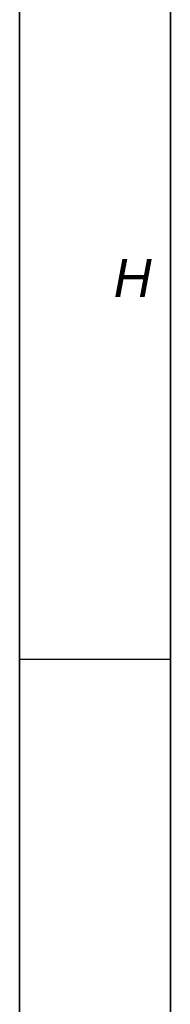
# Model space of a CAD drawing. Extents: x 0 to 594, y 0 to 420.
# Tile 9 of 93: x 0 to 8, y 273 to 325. Entities that reach past the tile are written whole.
import ezdxf

# ---------------------------------------------------------------- set-up
doc = ezdxf.new("R2010")
doc.units = 0
doc.header["$LTSCALE"] = 32.67
doc.layers.get('0').update_dxf_attribs({"linetype": 'CONTINUOUS'})
doc.layers.add('7_ALL_NOTE', color=7, linetype='CONTINUOUS')
doc.styles.add('TEXTSTYLE_4', font='ariali.ttf')

msp = doc.modelspace()

# ---------------------------------------------------------------- linework, layer by layer
at = {"color": 7, "linetype": 'CONTINUOUS'}
for p, q in [((0, 0), (0, 420)), ((8, 8), (8, 412))]:
    msp.add_line(p, q, dxfattribs=at)
at = {"color": 2, "linetype": 'CONTINUOUS'}
for p, q in [((0, 412), (0, 8)), ((8, 412), (8, 8)), ((0, 290.8), (8, 290.8))]:
    msp.add_line(p, q, dxfattribs=at)

# ---------------------------------------------------------------- texts
at = {"layer": '7_ALL_NOTE', "color": 1, "linetype": 'CONTINUOUS', "insert": (6, 312), "char_height": 2, "width": 2.10409, "attachment_point": 2, "style": 'TEXTSTYLE_4'}
msp.add_mtext('H', dxfattribs=at)

doc.saveas('drawing.dxf')
